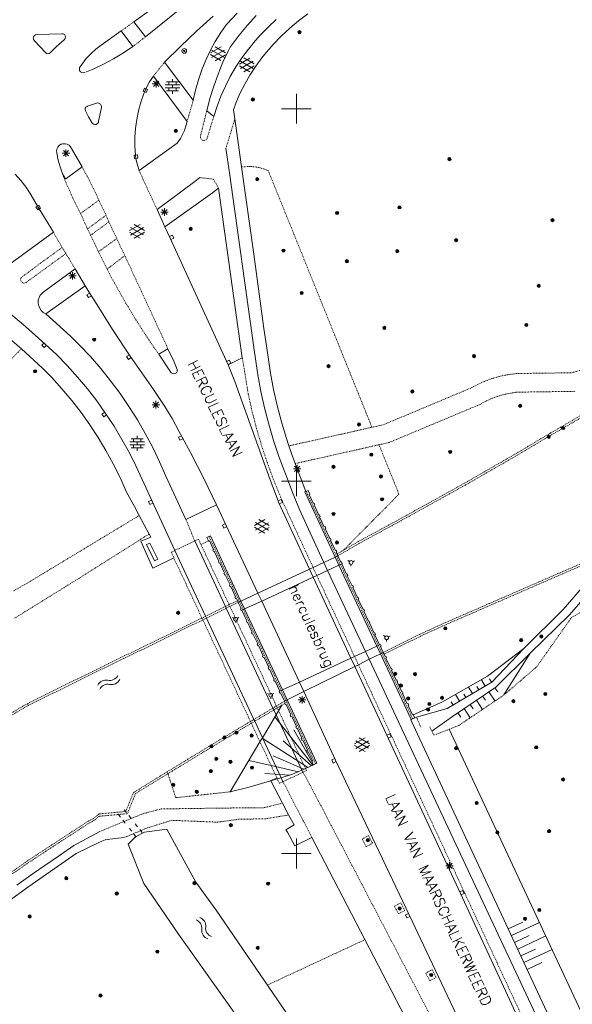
# Model space of a CAD drawing. Header units: millimetres. Extents: x 135944 to 142000, y 454200 to 456692.
# Tile 202 of 220: x 138663 to 138737, y 454430 to 454562. Entities that reach past the tile are written whole.
import ezdxf
from ezdxf.enums import TextEntityAlignment as Align

# ---------------------------------------------------------------- set-up
doc = ezdxf.new("R2010")
doc.units = ezdxf.units.MM
for name, pattern in [('TotaalGBKN2013X$0$DASHDOT', [1, 0.5, -0.25, 0, -0.25]), ('TotaalGBKN2013X$0$DASHED', [0.75, 0.5, -0.25]), ('TotaalGBKN2013X$0$DOT', [0.25, 0, -0.25]), ('TotaalGBKN2013X$0$HIDDEN', [0.375, 0.25, -0.125])]:
    doc.linetypes.add(name, pattern=pattern)
doc.layers.get('0').update_dxf_attribs({"color": 251})
doc.layers.add('TotaalGBKN2013X$0$1', color=251, linetype='Continuous')
doc.styles.add('TotaalGBKN2013X$0$TXT', font='txt.shx')

# ---------------------------------------------------------------- blocks, each defined once
blk = doc.blocks.new('TotaalGBKN2013X$0$A$C51EB4CD3')
at = {"linetype": 'Continuous', "lineweight": 0}
for p, q in [((138678191, 454561681), (138685421, 454566871)), ((138686705, 454565271), (138679761, 454559651)), ((138692033, 454562851), (138690610, 454561300)), ((138700290, 454561806), (138701530, 454562750)), ((138679761, 454559651), (138678191, 454561681)), ((138688848, 454562431), (138686611, 454560425)), ((138690610, 454561300), (138690490, 454561130)), ((138693426, 454561216), (138694611, 454562517)), ((138696202, 454560962), (138697279, 454561958)), ((138699104, 454560804), (138700290, 454561806)), ((138665000, 454559935), (138664833, 454559833)), ((138665193, 454559962), (138665000, 454559935)), ((138665201, 454559961), (138665193, 454559962)), ((138668501, 454560061), (138665201, 454559961)), ((138668690, 454560040), (138668501, 454560061)), ((138668853, 454559944), (138668690, 454560040)), ((138668963, 454559789), (138668853, 454559944)), ((138676481, 454560441), (138673781, 454558531)), ((138678051, 454558361), (138676481, 454560441)), ((138686611, 454560425), (138684427, 454558361)), ((138689860, 454560223), (138689115, 454559025)), ((138690490, 454561130), (138689860, 454560223)), ((138692302, 454559863), (138693426, 454561216)), ((138695182, 454559908), (138696202, 454560962)), ((138697972, 454559742), (138699104, 454560804)), ((138664720, 454559674), (138664680, 454559482)), ((138664680, 454559482), (138664719, 454559291)), ((138664719, 454559291), (138664831, 454559131)), ((138664833, 454559833), (138664720, 454559674)), ((138664831, 454559131), (138666311, 454557531)), ((138667821, 454558341), (138668811, 454559238)), ((138668811, 454559238), (138668846, 454559266)), ((138668846, 454559266), (138668960, 454559418)), ((138668960, 454559418), (138669001, 454559603)), ((138669001, 454559603), (138668963, 454559789)), ((138689115, 454559025), (138688438, 454557786)), ((138691240, 454558460), (138692302, 454559863)), ((138693550, 454558005), (138694140, 454558730)), ((138694140, 454558730), (138694220, 454558800)), ((138694220, 454558800), (138695182, 454559908)), ((138695760, 454557310), (138696897, 454558623)), ((138696897, 454558623), (138697972, 454559742)), ((138666311, 454557531), (138666456, 454557415)), ((138666456, 454557415), (138666637, 454557370)), ((138666637, 454557370), (138666819, 454557404)), ((138666819, 454557404), (138666971, 454557511)), ((138666971, 454557511), (138667821, 454558341)), ((138672406, 454557386), (138671798, 454556724)), ((138673070, 454557991), (138672406, 454557386)), ((138673781, 454558531), (138673070, 454557991)), ((138676777, 454557499), (138675459, 454556705)), ((138678051, 454558361), (138676777, 454557499)), ((138684427, 454558361), (138682300, 454556240)), ((138688438, 454557786), (138687833, 454556511)), ((138688479, 454557483), (138689881, 454558292)), ((138688616, 454556870), (138690349, 454557869)), ((138690349, 454556881), (138688617, 454557883)), ((138690479, 454557500), (138689093, 454558301)), ((138690146, 454556240), (138690878, 454557803)), ((138690878, 454557803), (138691120, 454558280)), ((138691120, 454558280), (138691240, 454558460)), ((138692678, 454556828), (138693550, 454558005)), ((138695379, 454556836), (138695760, 454557310)), ((138671798, 454556724), (138670961, 454555631)), ((138674102, 454555980), (138672709, 454555327)), ((138675459, 454556705), (138674102, 454555980)), ((138686160, 454551130), (138682300, 454556240)), ((138687833, 454556511), (138687301, 454555203)), ((138689880, 454556460), (138688479, 454557269)), ((138689093, 454556451), (138690479, 454557251)), ((138689486, 454554644), (138690146, 454556240)), ((138691872, 454555606), (138692678, 454556828)), ((138692345, 454555994), (138693747, 454556803)), ((138692482, 454555381), (138694215, 454556380)), ((138694215, 454555392), (138692483, 454556394)), ((138694345, 454556011), (138692959, 454556812)), ((138694541, 454555699), (138695379, 454556836)), ((138670905, 454555531), (138670866, 454555334)), ((138670866, 454555334), (138670905, 454555136)), ((138670961, 454555631), (138670905, 454555531)), ((138670905, 454555136), (138671017, 454554969)), ((138671017, 454554969), (138671186, 454554857)), ((138671186, 454554857), (138671384, 454554820)), ((138671384, 454554820), (138671581, 454554861)), ((138672709, 454555327), (138671811, 454554951)), ((138687301, 454555203), (138686844, 454553868)), ((138688901, 454553020), (138689486, 454554644)), ((138691133, 454554342), (138691872, 454555606)), ((138693746, 454554971), (138692345, 454555780)), ((138692959, 454554962), (138694345, 454555762)), ((138693769, 454554517), (138694541, 454555699)), ((138679801, 454552681), (138680271, 454553589)), ((138680271, 454553589), (138680800, 454554380)), ((138680661, 454553352), (138681661, 454553352)), ((138685330, 454548300), (138680800, 454554380)), ((138680807, 454552998), (138681515, 454553706)), ((138681515, 454552998), (138680807, 454553706)), ((138681161, 454552852), (138681161, 454553852)), ((138682580, 454553590), (138684180, 454553590)), ((138682880, 454553190), (138682880, 454553590)), ((138683380, 454553590), (138683380, 454553990)), ((138683880, 454553190), (138683880, 454553590)), ((138686844, 454553868), (138686463, 454552509)), ((138690465, 454553039), (138691133, 454554342)), ((138693064, 454553293), (138693769, 454554517)), ((138679134, 454550900), (138679531, 454552038)), ((138679531, 454552038), (138679611, 454552241)), ((138679611, 454552241), (138679801, 454552681)), ((138682400, 454553190), (138684360, 454553190)), ((138682400, 454552790), (138684360, 454552790)), ((138682580, 454552390), (138684180, 454552390)), ((138682880, 454552390), (138682880, 454552790)), ((138683380, 454552790), (138683380, 454553190)), ((138683380, 454551990), (138683380, 454552390)), ((138683880, 454552390), (138683880, 454552790)), ((138686463, 454552509), (138686160, 454551130)), ((138688392, 454551371), (138688901, 454553020)), ((138689869, 454551702), (138690465, 454553039)), ((138691869, 454550736), (138692430, 454552032)), ((138692430, 454552032), (138693064, 454553293)), ((138700000, 454550000), (138700000, 454552000)), ((138673151, 454550751), (138671951, 454550331)), ((138673351, 454550777), (138673151, 454550751)), ((138673546, 454550724), (138673351, 454550777)), ((138673705, 454550600), (138673546, 454550724)), ((138678813, 454549738), (138679134, 454550900)), ((138687960, 454549700), (138688392, 454551371)), ((138689347, 454550334), (138689869, 454551702)), ((138691540, 454549843), (138691869, 454550736)), ((138671652, 454550067), (138671627, 454549886)), ((138671627, 454549886), (138671681, 454549711)), ((138671751, 454550220), (138671652, 454550067)), ((138671681, 454549711), (138672076, 454548901)), ((138671906, 454550318), (138671751, 454550220)), ((138671951, 454550331), (138671906, 454550318)), ((138673451, 454548351), (138673821, 454550171)), ((138673804, 454550424), (138673705, 454550600)), ((138673828, 454550224), (138673804, 454550424)), ((138673821, 454550171), (138673828, 454550224)), ((138678570, 454548557), (138678813, 454549738)), ((138688900, 454548940), (138687960, 454549700)), ((138688900, 454548940), (138689347, 454550334)), ((138691738, 454548621), (138691540, 454549843)), ((138698000, 454550000), (138700000, 454550000)), ((138700000, 454550000), (138702000, 454550000)), ((138700000, 454548000), (138700000, 454550000)), ((138672076, 454548901), (138672545, 454548141)), ((138672545, 454548141), (138672609, 454548040)), ((138672609, 454548040), (138672761, 454547919)), ((138673305, 454548000), (138673415, 454548160)), ((138673415, 454548160), (138673451, 454548351)), ((138678406, 454547363), (138678570, 454548557)), ((138684980, 454547080), (138685330, 454548300)), ((138691866, 454547704), (138691738, 454548621)), ((138672761, 454547919), (138672949, 454547868)), ((138672949, 454547868), (138673141, 454547897)), ((138673141, 454547897), (138673305, 454548000)), ((138678321, 454546160), (138678406, 454547363)), ((138684440, 454545990), (138684980, 454547080)), ((138692633, 454542197), (138691866, 454547704)), ((138678316, 454544954), (138678321, 454546160)), ((138683980, 454545360), (138684440, 454545990)), ((138667856, 454544569), (138667818, 454544284)), ((138667818, 454544284), (138667830, 454544130)), ((138667830, 454544130), (138667860, 454544050)), ((138667971, 454544833), (138667856, 454544569)), ((138668153, 454545056), (138667971, 454544833)), ((138668390, 454545220), (138668153, 454545056)), ((138668500, 454545230), (138668390, 454545220)), ((138668670, 454545281), (138668500, 454545230)), ((138668954, 454545298), (138668670, 454545281)), ((138668717, 454543678), (138669425, 454544386)), ((138669425, 454543678), (138668717, 454544386)), ((138669231, 454545236), (138668954, 454545298)), ((138669071, 454543532), (138669071, 454544532)), ((138669481, 454545099), (138669231, 454545236)), ((138669682, 454544898), (138669481, 454545099)), ((138669820, 454544650), (138669682, 454544898)), ((138671230, 454542210), (138669820, 454544650)), ((138678391, 454543751), (138678316, 454544954)), ((138678880, 454541700), (138683980, 454545360)), ((138691032, 454541380), (138690549, 454544711)), ((138667860, 454544050), (138668038, 454543106)), ((138668038, 454543106), (138668294, 454542179)), ((138668571, 454544032), (138669571, 454544032)), ((138678471, 454543311), (138678391, 454543751)), ((138678591, 454542721), (138678471, 454543311)), ((138668294, 454542179), (138668430, 454541780)), ((138668430, 454541780), (138668530, 454541530)), ((138668530, 454541530), (138668743, 454541047)), ((138669050, 454540570), (138671230, 454542210)), ((138678880, 454541700), (138678591, 454542721)), ((138694268, 454530462), (138692633, 454542197)), ((138662265, 454541198), (138662994, 454540381)), ((138662994, 454540381), (138663662, 454539513)), ((138668743, 454541047), (138669026, 454540601)), ((138669026, 454540601), (138669050, 454540570)), ((138681290, 454536480), (138686360, 454540230)), ((138686360, 454540230), (138687058, 454540750)), ((138694304, 454517936), (138691032, 454541380)), ((138663662, 454539513), (138664264, 454538599)), ((138688750, 454538710), (138689561, 454539314)), ((138689561, 454539314), (138692740, 454516533)), ((138664264, 454538599), (138665494, 454536555)), ((138682340, 454534150), (138688750, 454538710)), ((138665494, 454536555), (138667381, 454533411)), ((138681290, 454536480), (138682340, 454534150)), ((138681801, 454536132), (138682801, 454536132)), ((138681947, 454535778), (138682655, 454536486)), ((138682655, 454535778), (138681947, 454536486)), ((138682301, 454535632), (138682301, 454536632)), ((138677610, 454533649), (138679012, 454534458)), ((138677747, 454533036), (138679480, 454534035)), ((138679480, 454533047), (138677748, 454534049)), ((138679610, 454533666), (138678224, 454534467)), ((138683040, 454532630), (138682340, 454534150)), ((138667381, 454533411), (138660231, 454528211)), ((138679011, 454532626), (138677610, 454533435)), ((138678224, 454532617), (138679610, 454533417)), ((138690822, 454515626), (138683040, 454532630)), ((138695628, 454520511), (138694268, 454530462)), ((138666150, 454525470), (138670300, 454528500)), ((138671660, 454526240), (138670300, 454528500)), ((138669460, 454527570), (138670460, 454527570)), ((138669606, 454527216), (138670314, 454527924)), ((138670314, 454527216), (138669606, 454527924)), ((138669960, 454527070), (138669960, 454528070)), ((138663628, 454520771), (138657320, 454526032)), ((138671660, 454526240), (138666360, 454522460)), ((138671660, 454526240), (138672370, 454525060)), ((138665343, 454523909), (138665359, 454524277)), ((138665359, 454524277), (138665454, 454524633)), ((138665454, 454524633), (138665623, 454524961)), ((138665623, 454524961), (138665859, 454525244)), ((138665859, 454525244), (138666150, 454525470)), ((138672370, 454525060), (138673014, 454524019)), ((138663123, 454517771), (138655682, 454524013)), ((138665407, 454523546), (138665343, 454523909)), ((138665547, 454523205), (138665407, 454523546)), ((138665758, 454522902), (138665547, 454523205)), ((138666028, 454522652), (138665758, 454522902)), ((138673014, 454524019), (138675329, 454520378)), ((138666346, 454522466), (138666028, 454522652)), ((138666360, 454522460), (138666346, 454522466)), ((138666360, 454522460), (138669700, 454519460)), ((138663628, 454520771), (138666300, 454518400)), ((138675329, 454520378), (138677710, 454516780)), ((138696006, 454518185), (138695628, 454520511)), ((138669700, 454519460), (138670899, 454518262)), ((138665918, 454515147), (138663123, 454517771)), ((138666300, 454518400), (138667797, 454516983)), ((138670899, 454518262), (138672347, 454516715)), ((138681520, 454517040), (138682760, 454517780)), ((138683560, 454516090), (138682760, 454517780)), ((138694841, 454514262), (138694304, 454517936)), ((138696543, 454514511), (138696006, 454518185)), ((138667797, 454516983), (138669237, 454515508)), ((138672347, 454516715), (138673735, 454515114)), ((138677710, 454516780), (138680800, 454512290)), ((138681520, 454517040), (138683210, 454514560)), ((138692740, 454516533), (138690822, 454515626)), ((138665918, 454515147), (138667166, 454513896)), ((138669237, 454515508), (138670619, 454513979)), ((138673735, 454515114), (138675061, 454513462)), ((138684000, 454515000), (138683560, 454516090)), ((138684018, 454514903), (138684000, 454515000)), ((138690822, 454515626), (138691746, 454513371)), ((138667166, 454513896), (138668536, 454512387)), ((138670619, 454513979), (138671941, 454512398)), ((138683210, 454514560), (138683363, 454514446)), ((138683363, 454514446), (138683550, 454514403)), ((138683550, 454514403), (138683738, 454514440)), ((138683738, 454514440), (138683895, 454514549)), ((138683895, 454514549), (138683994, 454514713)), ((138683994, 454514713), (138684018, 454514903)), ((138695247, 454512037), (138694841, 454514262)), ((138696944, 454512317), (138696543, 454514511)), ((138668536, 454512387), (138669846, 454510825)), ((138671941, 454512398), (138673200, 454510766)), ((138675061, 454513462), (138676324, 454511762)), ((138691746, 454513371), (138696470, 454500164)), ((138676324, 454511762), (138677523, 454510014)), ((138680800, 454512290), (138681275, 454511620)), ((138681275, 454511620), (138682332, 454510032)), ((138695731, 454509827), (138695247, 454512037)), ((138697424, 454510138), (138696944, 454512317)), ((138669846, 454510825), (138671093, 454509213)), ((138673200, 454510766), (138674395, 454509087)), ((138677523, 454510014), (138678654, 454508223)), ((138680650, 454510260), (138681650, 454510260)), ((138680796, 454509906), (138681504, 454510614)), ((138681504, 454509906), (138680796, 454510614)), ((138681150, 454509760), (138681150, 454510760)), ((138682332, 454510032), (138683320, 454508401)), ((138696292, 454507635), (138695731, 454509827)), ((138697982, 454507978), (138697424, 454510138)), ((138671093, 454509213), (138672277, 454507553)), ((138674395, 454509087), (138675524, 454507363)), ((138683320, 454508401), (138684240, 454506730)), ((138672277, 454507553), (138673394, 454505848)), ((138675524, 454507363), (138676585, 454505596)), ((138678654, 454508223), (138679717, 454506390)), ((138696931, 454505465), (138696292, 454507635)), ((138698616, 454505840), (138697982, 454507978)), ((138673394, 454505848), (138674444, 454504100)), ((138678635, 454505678), (138678635, 454506078)), ((138679717, 454506390), (138680710, 454504519)), ((138684240, 454506730), (138684670, 454505890)), ((138684670, 454505890), (138685772, 454503833)), ((138698990, 454504728), (138698616, 454505840)), ((138676585, 454505596), (138677577, 454503789)), ((138677655, 454505278), (138679615, 454505278)), ((138677655, 454504878), (138679615, 454504878)), ((138677835, 454505678), (138679435, 454505678)), ((138677835, 454504478), (138679435, 454504478)), ((138678135, 454505278), (138678135, 454505678)), ((138678135, 454504478), (138678135, 454504878)), ((138678635, 454504878), (138678635, 454505278)), ((138678635, 454504078), (138678635, 454504478)), ((138679135, 454505278), (138679135, 454505678)), ((138679135, 454504478), (138679135, 454504878)), ((138680710, 454504519), (138681631, 454502611)), ((138697647, 454503319), (138696931, 454505465)), ((138699327, 454503726), (138698990, 454504728)), ((138674444, 454504100), (138675424, 454502313)), ((138677577, 454503789), (138678498, 454501945)), ((138685772, 454503833), (138687569, 454500343)), ((138698437, 454501200), (138697647, 454503319)), ((138699843, 454502358), (138699327, 454503726)), ((138675424, 454502313), (138676333, 454500489)), ((138678498, 454501945), (138679290, 454500200)), ((138681631, 454502611), (138682480, 454500670)), ((138699755, 454501315), (138700463, 454502023)), ((138700463, 454501315), (138699755, 454502023)), ((138700114, 454501638), (138699843, 454502358)), ((138700000, 454500000), (138700000, 454502000)), ((138700109, 454501169), (138700109, 454502169)), ((138676333, 454500489), (138677170, 454498630)), ((138682480, 454500670), (138685180, 454494860)), ((138698610, 454500766), (138698437, 454501200)), ((138699475, 454498470), (138698610, 454500766)), ((138699609, 454501669), (138700609, 454501669)), ((138700206, 454501407), (138700114, 454501638)), ((138701275, 454498623), (138700206, 454501407)), ((138679290, 454500200), (138683689, 454490691)), ((138687569, 454500343), (138689294, 454496817)), ((138696470, 454500164), (138697536, 454497353)), ((138698000, 454500000), (138700000, 454500000)), ((138700000, 454500000), (138702000, 454500000)), ((138700000, 454498000), (138700000, 454500000)), ((138677170, 454498630), (138678260, 454496583)), ((138700415, 454496202), (138699475, 454498470)), ((138701275, 454498623), (138701116, 454498550)), ((138701116, 454498550), (138705210, 454489811)), ((138701571, 454498760), (138701275, 454498623)), ((138701807, 454498250), (138701571, 454498760)), ((138701724, 454498194), (138701807, 454498250)), ((138702271, 454497029), (138701724, 454498194)), ((138678900, 454495382), (138678260, 454496583)), ((138685180, 454494860), (138689294, 454496817)), ((138694847, 454484961), (138689294, 454496817)), ((138697536, 454497353), (138697614, 454497155)), ((138697614, 454497155), (138701742, 454488188)), ((138702367, 454497057), (138702271, 454497029)), ((138702461, 454496858), (138702367, 454497057)), ((138702377, 454496802), (138702461, 454496858)), ((138703013, 454495445), (138702377, 454496802)), ((138680223, 454492898), (138678900, 454495382)), ((138700863, 454495190), (138700415, 454496202)), ((138703373, 454489743), (138700863, 454495190)), ((138703109, 454495473), (138703013, 454495445)), ((138703203, 454495274), (138703109, 454495473)), ((138703119, 454495218), (138703203, 454495274)), ((138703751, 454493871), (138703119, 454495218)), ((138694365, 454494026), (138695767, 454494835)), ((138694502, 454493413), (138696235, 454494412)), ((138696235, 454493424), (138694503, 454494426)), ((138696365, 454494043), (138694979, 454494844)), ((138703847, 454493899), (138703751, 454493871)), ((138703941, 454493700), (138703847, 454493899)), ((138680440, 454492490), (138680223, 454492898)), ((138688452, 454492663), (138687986, 454492444)), ((138692559, 454483891), (138688452, 454492663)), ((138695766, 454493003), (138694365, 454493812)), ((138694979, 454492994), (138696365, 454493794)), ((138703857, 454493644), (138703941, 454493700)), ((138704493, 454492287), (138703857, 454493644)), ((138679110, 454491930), (138680440, 454492490)), ((138680750, 454488330), (138679110, 454491930)), ((138686352, 454491975), (138690469, 454483171)), ((138687986, 454492444), (138688197, 454491997)), ((138688227, 454491933), (138688197, 454491997)), ((138688318, 454491976), (138688227, 454491933)), ((138688870, 454490823), (138688318, 454491976)), ((138704589, 454492315), (138704493, 454492287)), ((138704683, 454492116), (138704589, 454492315)), ((138704599, 454492060), (138704683, 454492116)), ((138705239, 454490694), (138704599, 454492060)), ((138683689, 454490691), (138687822, 454481869)), ((138688786, 454490767), (138688870, 454490823)), ((138688880, 454490568), (138688786, 454490767)), ((138688976, 454490596), (138688880, 454490568)), ((138689612, 454489238), (138688976, 454490596)), ((138705210, 454489811), (138705571, 454489980)), ((138705335, 454490722), (138705239, 454490694)), ((138705429, 454490523), (138705335, 454490722)), ((138705345, 454490467), (138705429, 454490523)), ((138705457, 454490226), (138705345, 454490467)), ((138705571, 454489980), (138705457, 454490226)), ((138705571, 454489980), (138705976, 454489123)), ((138683530, 454489720), (138680750, 454488330)), ((138689528, 454489182), (138689612, 454489238)), ((138689622, 454488983), (138689528, 454489182)), ((138689718, 454489011), (138689622, 454488983)), ((138690350, 454487662), (138689718, 454489011)), ((138702235, 454488419), (138703678, 454489094)), ((138703678, 454489094), (138703373, 454489743)), ((138703678, 454489094), (138705210, 454489811)), ((138703678, 454489094), (138704184, 454488014)), ((138704184, 454488014), (138705718, 454488727)), ((138705210, 454489811), (138705718, 454488727)), ((138705718, 454488727), (138706082, 454488896)), ((138705718, 454488727), (138710811, 454477855)), ((138705976, 454489123), (138706072, 454489151)), ((138706072, 454489151), (138706166, 454488952)), ((138706166, 454488952), (138706082, 454488896)), ((138706082, 454488896), (138706723, 454487527)), ((138707131, 454489214), (138706926, 454489357)), ((138707314, 454488823), (138707293, 454488575)), ((138707562, 454489178), (138707788, 454489285)), ((138690266, 454487606), (138690350, 454487662)), ((138690360, 454487407), (138690266, 454487606)), ((138690456, 454487435), (138690360, 454487407)), ((138691092, 454486077), (138690456, 454487435)), ((138694847, 454484961), (138701742, 454488188)), ((138701742, 454488188), (138702235, 454488419)), ((138701742, 454488188), (138701982, 454487666)), ((138701982, 454487666), (138702241, 454487111)), ((138702241, 454487111), (138702736, 454487341)), ((138702736, 454487341), (138704184, 454488014)), ((138704184, 454488014), (138709284, 454477146)), ((138706723, 454487527), (138706819, 454487555)), ((138706819, 454487555), (138706913, 454487356)), ((138706913, 454487356), (138706829, 454487300)), ((138706829, 454487300), (138707465, 454485943)), ((138691008, 454486021), (138691092, 454486077)), ((138691102, 454485822), (138691008, 454486021)), ((138695342, 454483906), (138702241, 454487111)), ((138702241, 454487111), (138707310, 454476230)), ((138707465, 454485943), (138707561, 454485971)), ((138707561, 454485971), (138707655, 454485772)), ((138735826, 454482771), (138739507, 454487056)), ((138736643, 454482067), (138740245, 454486201)), ((138691198, 454485850), (138691102, 454485822)), ((138691838, 454484483), (138691198, 454485850)), ((138692559, 454483891), (138694847, 454484961)), ((138695342, 454483906), (138694847, 454484961)), ((138707655, 454485772), (138707571, 454485716)), ((138707571, 454485716), (138708207, 454484359)), ((138691754, 454484427), (138691838, 454484483)), ((138691848, 454484228), (138691754, 454484427)), ((138691944, 454484256), (138691848, 454484228)), ((138692080, 454483965), (138691944, 454484256)), ((138692080, 454483965), (138692195, 454483720)), ((138692195, 454483720), (138692559, 454483891)), ((138692580, 454482898), (138692195, 454483720)), ((138692559, 454483891), (138693051, 454482840)), ((138693051, 454482840), (138695342, 454483906)), ((138700412, 454473028), (138695342, 454483906)), ((138708207, 454484359), (138708303, 454484387)), ((138708303, 454484387), (138708397, 454484188)), ((138708397, 454484188), (138708313, 454484132)), ((138708313, 454484132), (138708949, 454482776)), ((138690469, 454483171), (138690583, 454482927)), ((138690583, 454482927), (138696852, 454469524)), ((138692496, 454482842), (138692580, 454482898)), ((138692590, 454482643), (138692496, 454482842)), ((138692686, 454482671), (138692590, 454482643)), ((138692686, 454482671), (138693051, 454482840)), ((138693322, 454481314), (138692686, 454482671)), ((138693051, 454482840), (138698138, 454471973)), ((138708949, 454482776), (138709045, 454482804)), ((138709045, 454482804), (138709139, 454482605)), ((138709139, 454482605), (138709055, 454482549)), ((138709055, 454482549), (138709691, 454481192)), ((138730513, 454477545), (138735826, 454482771)), ((138731378, 454476887), (138736643, 454482067)), ((138687822, 454481869), (138687937, 454481624)), ((138687937, 454481624), (138694298, 454468007)), ((138691640, 454481578), (138691424, 454481703)), ((138691856, 454481203), (138691856, 454480953)), ((138692072, 454481578), (138692288, 454481703)), ((138693238, 454481258), (138693322, 454481314)), ((138693332, 454481059), (138693238, 454481258)), ((138693428, 454481087), (138693332, 454481059)), ((138694064, 454479729), (138693428, 454481087)), ((138709691, 454481192), (138709787, 454481220)), ((138709787, 454481220), (138709881, 454481021)), ((138709881, 454481021), (138709797, 454480965)), ((138709797, 454480965), (138710433, 454479608)), ((138693980, 454479673), (138694064, 454479729)), ((138694074, 454479474), (138693980, 454479673)), ((138694170, 454479502), (138694074, 454479474)), ((138694806, 454478144), (138694170, 454479502)), ((138710433, 454479608), (138710529, 454479636)), ((138710529, 454479636), (138710623, 454479437)), ((138710623, 454479437), (138710539, 454479381)), ((138710539, 454479381), (138711175, 454478024)), ((138694722, 454478088), (138694806, 454478144)), ((138694816, 454477889), (138694722, 454478088)), ((138710811, 454477855), (138711175, 454478024)), ((138711271, 454478052), (138711175, 454478024)), ((138711365, 454477853), (138711271, 454478052)), ((138711912, 454479118), (138711707, 454479260)), ((138712096, 454478727), (138712075, 454478478)), ((138712344, 454479082), (138712570, 454479189)), ((138694912, 454477917), (138694816, 454477889)), ((138695548, 454476559), (138694912, 454477917)), ((138707803, 454476459), (138709284, 454477146)), ((138709284, 454477146), (138710811, 454477855)), ((138709284, 454477146), (138709783, 454476082)), ((138709783, 454476082), (138711292, 454476830)), ((138710811, 454477855), (138711292, 454476830)), ((138711281, 454477797), (138711365, 454477853)), ((138711654, 454477009), (138711281, 454477797)), ((138711292, 454476830), (138711654, 454477009)), ((138711292, 454476830), (138715421, 454468017)), ((138711766, 454476763), (138711654, 454477009)), ((138711766, 454476763), (138711908, 454476459)), ((138730513, 454477545), (138725654, 454473808)), ((138730513, 454477545), (138726233, 454473017)), ((138731378, 454476887), (138726756, 454472340)), ((138731378, 454476887), (138727868, 454471291)), ((138695464, 454476503), (138695548, 454476559)), ((138695558, 454476304), (138695464, 454476503)), ((138695654, 454476332), (138695558, 454476304)), ((138696291, 454474974), (138695654, 454476332)), ((138700412, 454473028), (138707310, 454476230)), ((138707310, 454476230), (138707803, 454476459)), ((138707310, 454476230), (138707830, 454475114)), ((138707830, 454475114), (138708317, 454475355)), ((138708317, 454475355), (138709783, 454476082)), ((138709783, 454476082), (138724041, 454445632)), ((138711908, 454476459), (138712004, 454476487)), ((138712004, 454476487), (138712098, 454476288)), ((138712098, 454476288), (138712014, 454476232)), ((138712014, 454476232), (138712659, 454474857)), ((138696207, 454474918), (138696291, 454474974)), ((138696301, 454474719), (138696207, 454474918)), ((138696397, 454474747), (138696301, 454474719)), ((138697033, 454473389), (138696397, 454474747)), ((138701011, 454471737), (138707830, 454475114)), ((138707830, 454475114), (138722028, 454444638)), ((138712659, 454474857), (138712755, 454474885)), ((138712755, 454474885), (138712849, 454474686)), ((138712849, 454474686), (138712765, 454474630)), ((138712765, 454474630), (138713401, 454473273)), ((138696949, 454473333), (138697033, 454473389)), ((138697043, 454473134), (138696949, 454473333)), ((138697139, 454473162), (138697043, 454473134)), ((138697775, 454471804), (138697139, 454473162)), ((138698138, 454471973), (138700412, 454473028)), ((138701011, 454471737), (138700412, 454473028)), ((138713401, 454473273), (138713497, 454473301)), ((138713497, 454473301), (138713591, 454473102)), ((138713591, 454473102), (138713507, 454473046)), ((138713507, 454473046), (138714138, 454471699)), ((138725654, 454473808), (138719538, 454470327)), ((138726233, 454473017), (138720232, 454469452)), ((138725339, 454472486), (138724830, 454473342)), ((138726199, 454472997), (138725930, 454473451)), ((138696345, 454471380), (138696129, 454471505)), ((138696777, 454471380), (138696993, 454471505)), ((138697691, 454471748), (138697775, 454471804)), ((138697785, 454471549), (138697691, 454471748)), ((138697775, 454471804), (138698138, 454471973)), ((138697881, 454471577), (138697785, 454471549)), ((138698410, 454470449), (138697881, 454471577)), ((138698138, 454471973), (138698768, 454470626)), ((138698768, 454470626), (138701011, 454471737)), ((138705260, 454462550), (138701011, 454471737)), ((138714138, 454471699), (138714234, 454471727)), ((138714234, 454471727), (138714328, 454471528)), ((138714328, 454471528), (138714244, 454471472)), ((138714244, 454471472), (138714889, 454470097)), ((138726756, 454472340), (138720949, 454468406)), ((138721901, 454470443), (138721362, 454471350)), ((138722760, 454470954), (138722491, 454471407)), ((138723620, 454471465), (138723093, 454472352)), ((138724480, 454471975), (138724210, 454472429)), ((138725819, 454471705), (138726661, 454470463)), ((138726647, 454472266), (138727037, 454471692)), ((138696561, 454471005), (138696561, 454470755)), ((138698410, 454470449), (138698768, 454470626)), ((138698410, 454470449), (138698508, 454470238)), ((138698508, 454470238), (138698424, 454470182)), ((138698424, 454470182), (138698439, 454470149)), ((138698518, 454469983), (138698439, 454470149)), ((138698768, 454470626), (138702752, 454462116)), ((138700260, 454470650), (138701260, 454470650)), ((138700406, 454470296), (138701114, 454471004)), ((138701114, 454470296), (138700406, 454471004)), ((138700760, 454470150), (138700760, 454471150)), ((138714889, 454470097), (138714985, 454470125)), ((138714985, 454470125), (138715079, 454469926)), ((138719538, 454470327), (138715687, 454468627)), ((138721041, 454469932), (138720772, 454470385)), ((138723336, 454470023), (138723725, 454469448)), ((138724164, 454470584), (138725000, 454469349)), ((138724992, 454471145), (138725381, 454470570)), ((138696852, 454469524), (138696967, 454469276)), ((138696967, 454469276), (138697278, 454468612)), ((138697278, 454468612), (138697613, 454469172)), ((138697613, 454469172), (138698066, 454469928)), ((138698614, 454470011), (138698518, 454469983)), ((138699262, 454468631), (138698614, 454470011)), ((138715079, 454469926), (138714995, 454469870)), ((138714995, 454469870), (138715583, 454468611)), ((138720232, 454469452), (138716140, 454468294)), ((138721680, 454468901), (138722069, 454468327)), ((138722508, 454469462), (138723340, 454468234)), ((138694298, 454468007), (138694413, 454467761)), ((138694413, 454467761), (138695445, 454465549)), ((138695445, 454465549), (138697278, 454468612)), ((138699279, 454465597), (138697112, 454468333)), ((138697278, 454468612), (138700743, 454461203)), ((138699178, 454468575), (138699262, 454468631)), ((138699272, 454468376), (138699178, 454468575)), ((138699368, 454468404), (138699272, 454468376)), ((138700004, 454467046), (138699368, 454468404)), ((138715341, 454467961), (138715421, 454468017)), ((138737011, 454421501), (138715341, 454467961)), ((138715879, 454468220), (138715421, 454468017)), ((138715583, 454468611), (138715674, 454468654)), ((138715674, 454468654), (138715687, 454468627)), ((138715687, 454468627), (138715879, 454468220)), ((138715879, 454468220), (138716140, 454468294)), ((138720949, 454468406), (138718199, 454466434)), ((138702093, 454462337), (138699640, 454466630)), ((138699920, 454466990), (138700004, 454467046)), ((138700014, 454466791), (138699920, 454466990)), ((138700110, 454466819), (138700014, 454466791)), ((138700742, 454465470), (138700110, 454466819)), ((138720512, 454466691), (138733757, 454438307)), ((138691097, 454458286), (138695115, 454464998)), ((138695115, 454464998), (138695445, 454465549)), ((138701001, 454461900), (138695404, 454465482)), ((138695445, 454465549), (138697949, 454460179)), ((138700397, 454463197), (138698209, 454465125)), ((138702229, 454461872), (138699279, 454465597)), ((138700658, 454465414), (138700742, 454465470)), ((138700752, 454465215), (138700658, 454465414)), ((138700848, 454465243), (138700752, 454465215)), ((138701492, 454463867), (138700848, 454465243)), ((138707822, 454464732), (138709224, 454465542)), ((138707958, 454464120), (138709692, 454465118)), ((138709692, 454464130), (138707960, 454465132)), ((138709822, 454464750), (138708436, 454465550)), ((138701408, 454463811), (138701492, 454463867)), ((138701502, 454463612), (138701408, 454463811)), ((138701598, 454463640), (138701502, 454463612)), ((138702186, 454462381), (138701598, 454463640)), ((138709222, 454463710), (138707822, 454464518)), ((138708436, 454463700), (138709822, 454464500)), ((138696606, 454461819), (138693618, 454462497)), ((138701003, 454461320), (138696874, 454463112)), ((138702012, 454461774), (138700397, 454463197)), ((138702093, 454462337), (138702186, 454462381)), ((138702298, 454461903), (138702093, 454462337)), ((138702752, 454462116), (138702298, 454461903)), ((138715140, 454441750), (138705260, 454462550)), ((138700267, 454460989), (138696606, 454461819)), ((138699488, 454460638), (138700743, 454461203)), ((138701225, 454461420), (138700743, 454461203)), ((138700743, 454461203), (138700880, 454460910)), ((138701535, 454461559), (138701001, 454461900)), ((138701225, 454461420), (138702298, 454461903)), ((138696520, 454459767), (138693645, 454458900)), ((138697160, 454460637), (138695760, 454460730)), ((138697444, 454460029), (138696520, 454459767)), ((138696587, 454459745), (138698124, 454456764)), ((138699058, 454460511), (138697160, 454460637)), ((138697949, 454460179), (138697444, 454460029)), ((138697949, 454460179), (138699488, 454460638)), ((138697949, 454460179), (138698197, 454459648)), ((138693645, 454458900), (138691097, 454458286)), ((138677194, 454455492), (138676885, 454455885)), ((138698124, 454456764), (138698941, 454455178)), ((138676408, 454454874), (138676099, 454455267)), ((138677026, 454454088), (138676717, 454454481)), ((138677812, 454454706), (138677503, 454455099)), ((138698941, 454455178), (138699703, 454453835)), ((138670132, 454451069), (138673613, 454452956)), ((138677581, 454453381), (138677890, 454452988)), ((138678367, 454453999), (138678676, 454453606)), ((138678395, 454452262), (138679630, 454452888)), ((138678985, 454453213), (138679294, 454452820)), ((138679630, 454452888), (138682611, 454453261)), ((138682611, 454453261), (138686498, 454446138)), ((138699703, 454453835), (138698565, 454453184)), ((138698565, 454453184), (138698820, 454452890)), ((138698820, 454452890), (138699802, 454451050)), ((138673889, 454451682), (138673463, 454451465)), ((138674345, 454451824), (138673889, 454451682)), ((138674609, 454451870), (138674345, 454451824)), ((138676894, 454452152), (138674609, 454451870)), ((138678395, 454452262), (138677428, 454451271)), ((138678199, 454452595), (138678508, 454452202)), ((138699802, 454451050), (138702087, 454452153)), ((138700000, 454450000), (138700000, 454452000)), ((138709207, 454438438), (138702087, 454452153)), ((138668182, 454449744), (138670132, 454451069)), ((138673463, 454451465), (138670429, 454450000)), ((138679501, 454445962), (138677428, 454451271)), ((138670429, 454450000), (138664551, 454445908)), ((138666251, 454448391), (138668182, 454449744)), ((138698000, 454450000), (138700000, 454450000)), ((138700000, 454450000), (138702000, 454450000)), ((138700000, 454448000), (138700000, 454450000)), ((138664661, 454447312), (138666251, 454448391)), ((138720043, 454448346), (138721043, 454448346)), ((138720189, 454447992), (138720897, 454448700)), ((138720897, 454447992), (138720189, 454448700)), ((138720543, 454447846), (138720543, 454448846)), ((138662483, 454445752), (138664661, 454447312)), ((138663763, 454445331), (138659802, 454442489)), ((138664551, 454445908), (138663763, 454445331)), ((138684158, 454439181), (138679501, 454445962)), ((138686498, 454446138), (138689214, 454442389)), ((138724041, 454445632), (138735760, 454420620)), ((138722028, 454444638), (138732406, 454422271)), ((138704713, 454419778), (138689214, 454442389)), ((138725700, 454419430), (138715140, 454441750)), ((138728437, 454439884), (138730388, 454440800)), ((138728859, 454438978), (138732621, 454440742)), ((138692636, 454427283), (138684158, 454439181)), ((138709207, 454438438), (138723278, 454411337)), ((138729282, 454438072), (138731237, 454438989)), ((138729705, 454437166), (138733466, 454438930)), ((138733757, 454438307), (138741508, 454421759)), ((138730127, 454436259), (138732087, 454437178)), ((138730550, 454435353), (138734314, 454437119)), ((138730973, 454434447), (138732936, 454435368))]:
    blk.add_line(p, q, dxfattribs=at)
at = {"linetype": 'TotaalGBKN2013X$0$HIDDEN', "lineweight": 0}
for p, q in [((138676481, 454560441), (138678191, 454561681)), ((138679761, 454559651), (138678051, 454558361)), ((138680800, 454554380), (138682300, 454556240)), ((138671811, 454554951), (138671581, 454554861)), ((138685330, 454548300), (138686160, 454551130)), ((138687960, 454549700), (138687150, 454546420)), ((138688013, 454546011), (138688900, 454548940)), ((138690549, 454544711), (138691738, 454548621)), ((138687150, 454546420), (138687125, 454546206)), ((138687125, 454546206), (138687180, 454545998)), ((138687180, 454545998), (138687306, 454545824)), ((138687306, 454545824), (138687438, 454545730)), ((138687438, 454545730), (138687637, 454545723)), ((138687637, 454545723), (138687824, 454545794)), ((138687824, 454545794), (138687968, 454545931)), ((138687968, 454545931), (138688013, 454546011)), ((138668730, 454540860), (138668530, 454541530)), ((138671230, 454542210), (138672197, 454540406)), ((138681290, 454536480), (138678880, 454541700)), ((138693677, 454542241), (138692633, 454542197)), ((138694206, 454542219), (138693677, 454542241)), ((138694896, 454542120), (138694206, 454542219)), ((138695571, 454541943), (138694896, 454542120)), ((138696221, 454541690), (138695571, 454541943)), ((138696221, 454541690), (138710137, 454507251)), ((138669008, 454540208), (138668730, 454540860)), ((138669983, 454538052), (138669008, 454540208)), ((138672197, 454540406), (138673113, 454538545)), ((138687058, 454540750), (138688874, 454540542)), ((138688874, 454540542), (138689561, 454539314)), ((138671030, 454535930), (138669983, 454538052)), ((138671030, 454535930), (138673490, 454537722)), ((138673113, 454538545), (138673490, 454537722)), ((138674442, 454535694), (138673490, 454537722)), ((138671030, 454535930), (138671961, 454533858)), ((138671961, 454533858), (138674442, 454535694)), ((138672374, 454533011), (138674839, 454534812)), ((138674442, 454535694), (138674839, 454534812)), ((138675876, 454532567), (138674839, 454534812)), ((138671961, 454533858), (138672374, 454533011)), ((138667381, 454533411), (138668560, 454531370)), ((138672374, 454533011), (138673439, 454530792)), ((138673439, 454530792), (138675876, 454532567)), ((138676970, 454530280), (138675876, 454532567)), ((138668560, 454531370), (138665680, 454529290)), ((138668560, 454531370), (138669060, 454530560)), ((138663680, 454526640), (138669060, 454530560)), ((138669060, 454530560), (138670300, 454528500)), ((138673439, 454530792), (138674589, 454528462)), ((138674589, 454528462), (138676970, 454530280)), ((138682760, 454517780), (138676970, 454530280)), ((138665680, 454529290), (138663030, 454527290)), ((138674589, 454528462), (138675601, 454526557)), ((138663014, 454527257), (138662976, 454527065)), ((138662976, 454527065), (138663017, 454526874)), ((138663030, 454527290), (138663014, 454527257)), ((138663017, 454526874), (138663131, 454526715)), ((138663131, 454526715), (138663298, 454526614)), ((138663298, 454526614), (138663492, 454526587)), ((138663492, 454526587), (138663680, 454526640)), ((138675601, 454526557), (138676978, 454524116)), ((138676978, 454524116), (138678425, 454521714)), ((138678425, 454521714), (138679939, 454519355)), ((138679939, 454519355), (138681520, 454517040)), ((138663105, 454517783), (138652276, 454506977)), ((138692740, 454516533), (138692915, 454515578)), ((138692915, 454515578), (138693555, 454511579)), ((138693555, 454511579), (138694085, 454509237)), ((138694085, 454509237), (138694692, 454506914)), ((138694692, 454506914), (138695377, 454504612)), ((138695377, 454504612), (138696138, 454502335)), ((138711092, 454504887), (138713773, 454498252)), ((138696138, 454502335), (138696974, 454500084)), ((138696974, 454500084), (138697885, 454497862)), ((138697885, 454497862), (138698114, 454497334)), ((138701297, 454498635), (138715606, 454468092)), ((138713773, 454498252), (138706304, 454490721)), ((138698114, 454497334), (138702235, 454488419)), ((138686352, 454491975), (138685180, 454494860)), ((138688271, 454492578), (138691998, 454484617)), ((138686352, 454491975), (138683689, 454490691)), ((138686846, 454492216), (138686352, 454491975)), ((138683689, 454490691), (138683190, 454490450)), ((138702235, 454488419), (138702736, 454487341)), ((138702736, 454487341), (138707803, 454476459)), ((138691998, 454484617), (138702571, 454462031)), ((138707803, 454476459), (138708317, 454475355)), ((138722519, 454444857), (138708317, 454475355)), ((138682670, 454460982), (138682754, 454460721)), ((138700880, 454460910), (138698197, 454459648)), ((138701360, 454461130), (138700880, 454460910)), ((138701220, 454460329), (138700880, 454460910)), ((138683807, 454457499), (138682754, 454460721)), ((138698197, 454459648), (138697722, 454459436)), ((138700864, 454454498), (138698197, 454459648)), ((138702629, 454457684), (138701220, 454460329)), ((138691097, 454458286), (138683807, 454457499)), ((138725870, 454413120), (138702629, 454457684)), ((138702087, 454452153), (138700864, 454454498)), ((138733839, 454420473), (138722519, 454444857)), ((138696102, 454432341), (138709207, 454438438))]:
    blk.add_line(p, q, dxfattribs=at)
at = {"linetype": 'TotaalGBKN2013X$0$DOT', "lineweight": 0}
for p, q in [((138736982, 454514552), (138742469, 454516221)), ((138725229, 454513393), (138726221, 454513763)), ((138726221, 454513763), (138727238, 454514058)), ((138727238, 454514058), (138728275, 454514275)), ((138728275, 454514275), (138729563, 454514444)), ((138729563, 454514444), (138736982, 454514552)), ((138711685, 454507577), (138723564, 454512556)), ((138723564, 454512556), (138724268, 454512948)), ((138724268, 454512948), (138725229, 454513393)), ((138725482, 454510761), (138726358, 454511153)), ((138726358, 454511153), (138727264, 454511472)), ((138727264, 454511472), (138728192, 454511713)), ((138728192, 454511713), (138729520, 454511943)), ((138729520, 454511943), (138737372, 454512057)), ((138712451, 454505187), (138724649, 454510300)), ((138724649, 454510300), (138725482, 454510761)), ((138698990, 454504728), (138711685, 454507577)), ((138699843, 454502358), (138712451, 454505187)), ((138678900, 454495382), (138663896, 454486321)), ((138679420, 454492386), (138680223, 454492898)), ((138670807, 454486949), (138679420, 454492386)), ((138663896, 454486321), (138661965, 454485233)), ((138662151, 454481580), (138670807, 454486949)), ((138681849, 454455994), (138679267, 454455302)), ((138691153, 454456114), (138681849, 454455994)), ((138695602, 454456142), (138691153, 454456114)), ((138698124, 454456764), (138695602, 454456142)), ((138679267, 454455302), (138676127, 454453999)), ((138680034, 454453455), (138683280, 454454459)), ((138689374, 454454212), (138683280, 454454459)), ((138692223, 454454594), (138689374, 454454212)), ((138695908, 454454678), (138692223, 454454594)), ((138698941, 454455178), (138695908, 454454678)), ((138676127, 454453999), (138673613, 454452956)), ((138680034, 454453455), (138676894, 454452152)), ((138708826, 454451947), (138709680, 454452400)), ((138709369, 454450922), (138708826, 454451947)), ((138709680, 454452400), (138710223, 454451375)), ((138710223, 454451375), (138709369, 454450922)), ((138713154, 454442931), (138714008, 454443384)), ((138713697, 454441906), (138713154, 454442931)), ((138714551, 454442359), (138713697, 454441906)), ((138714008, 454443384), (138714551, 454442359)), ((138717362, 454433955), (138718216, 454434408)), ((138718216, 454434408), (138718759, 454433383)), ((138717905, 454432930), (138717362, 454433955)), ((138718759, 454433383), (138717905, 454432930))]:
    blk.add_line(p, q, dxfattribs=at)
at = {"linetype": 'TotaalGBKN2013X$0$DASHED', "lineweight": 0}
for p, q in [((138738816, 454509197), (138735420, 454507202)), ((138738935, 454508954), (138735517, 454506947)), ((138735420, 454507202), (138734048, 454506423)), ((138734048, 454506423), (138730117, 454504071)), ((138734186, 454506191), (138730255, 454503838)), ((138735517, 454506947), (138734186, 454506191)), ((138730117, 454504071), (138722566, 454499717)), ((138730255, 454503838), (138722700, 454499482)), ((138722566, 454499717), (138713645, 454494778)), ((138722700, 454499482), (138713774, 454494544)), ((138713645, 454494778), (138708315, 454491892)), ((138713774, 454494544), (138708445, 454491655)), ((138708445, 454491655), (138705571, 454489980)), ((138708315, 454491892), (138706304, 454490721)), ((138735732, 454487851), (138744129, 454491468)), ((138735839, 454487603), (138744234, 454491219)), ((138706304, 454490721), (138705457, 454490226)), ((138719620, 454480834), (138735732, 454487851)), ((138719730, 454480587), (138735839, 454487603)), ((138690469, 454483171), (138690966, 454483416)), ((138690966, 454483416), (138692080, 454483965)), ((138691080, 454483172), (138692195, 454483720)), ((138687822, 454481869), (138690469, 454483171)), ((138687937, 454481624), (138690583, 454482927)), ((138690583, 454482927), (138691080, 454483172)), ((138679633, 454477836), (138687325, 454481624)), ((138679751, 454477593), (138687440, 454481379)), ((138687325, 454481624), (138687822, 454481869)), ((138687440, 454481379), (138687937, 454481624)), ((138716542, 454479427), (138719620, 454480834)), ((138711654, 454477009), (138716542, 454479427)), ((138716658, 454479183), (138719730, 454480587)), ((138711766, 454476763), (138716658, 454479183)), ((138676719, 454476446), (138679633, 454477836)), ((138676838, 454476204), (138679751, 454477593)), ((138663953, 454470166), (138676719, 454476446)), ((138663977, 454469877), (138676838, 454476204)), ((138658537, 454466958), (138663845, 454470113)), ((138663845, 454470113), (138663953, 454470166)), ((138697320, 454469802), (138698410, 454470449)), ((138698439, 454470149), (138698066, 454469928)), ((138658671, 454466723), (138663977, 454469877)), ((138694298, 454468007), (138696852, 454469524)), ((138696967, 454469276), (138694413, 454467761)), ((138696852, 454469524), (138697320, 454469802)), ((138697436, 454469554), (138696967, 454469276)), ((138698066, 454469928), (138697436, 454469554)), ((138691514, 454466355), (138693835, 454467732)), ((138691582, 454466081), (138693950, 454467486)), ((138693835, 454467732), (138694298, 454468007)), ((138694413, 454467761), (138693950, 454467486)), ((138682670, 454460982), (138691514, 454466355)), ((138688101, 454463974), (138691582, 454466081)), ((138682754, 454460721), (138688101, 454463974)), ((138682670, 454460982), (138678120, 454458176)), ((138682754, 454460721), (138678411, 454458058)), ((138678120, 454458176), (138677098, 454455650)), ((138678411, 454458058), (138677316, 454455354)), ((138673522, 454455322), (138677098, 454455650)), ((138672091, 454454357), (138666279, 454450575)), ((138672153, 454454386), (138672091, 454454357)), ((138672769, 454454719), (138672153, 454454386)), ((138672787, 454454418), (138672239, 454454131)), ((138673453, 454455261), (138672769, 454454719)), ((138673504, 454454969), (138672787, 454454418)), ((138673522, 454455322), (138673453, 454455261)), ((138673552, 454455009), (138673504, 454454969)), ((138673552, 454455009), (138677316, 454455354)), ((138672239, 454454131), (138666424, 454450347)), ((138666279, 454450575), (138663959, 454449052)), ((138666424, 454450347), (138664082, 454448808)), ((138663959, 454449052), (138661684, 454447463)), ((138664082, 454448808), (138661785, 454447202))]:
    blk.add_line(p, q, dxfattribs=at)
at = {"linetype": 'TotaalGBKN2013X$0$DASHDOT', "lineweight": 0}
for p, q in [((138736905, 454481659), (138759448, 454494910)), ((138686846, 454492216), (138687185, 454491503)), ((138688197, 454491997), (138687185, 454491503)), ((138687185, 454491503), (138690966, 454483416)), ((138683190, 454490450), (138683530, 454489720)), ((138683530, 454489720), (138687325, 454481624)), ((138690966, 454483416), (138691080, 454483172)), ((138691080, 454483172), (138697320, 454469802)), ((138687325, 454481624), (138687440, 454481379)), ((138687440, 454481379), (138693835, 454467732)), ((138732276, 454475094), (138736905, 454481659)), ((138727868, 454471291), (138732276, 454475094)), ((138663953, 454470166), (138663977, 454469877)), ((138727868, 454471291), (138721780, 454467188)), ((138697320, 454469802), (138697436, 454469554)), ((138697436, 454469554), (138697613, 454469172)), ((138697613, 454469172), (138701225, 454461420)), ((138693835, 454467732), (138693950, 454467486)), ((138693950, 454467486), (138695115, 454464998)), ((138716696, 454466955), (138716140, 454468294)), ((138718199, 454466434), (138717920, 454467002)), ((138718465, 454465888), (138718199, 454466434)), ((138720512, 454466691), (138718465, 454465888)), ((138721780, 454467188), (138720512, 454466691)), ((138695115, 454464998), (138697375, 454460176)), ((138701225, 454461420), (138701360, 454461130)), ((138697375, 454460176), (138696520, 454459767)), ((138697375, 454460176), (138697444, 454460029)), ((138697444, 454460029), (138697722, 454459436))]:
    blk.add_line(p, q, dxfattribs=at)
at = {"linetype": 'Continuous', "lineweight": 0}
for points in [[(138679435, 454552341), (138679850, 454552167), (138680024, 454552582), (138679609, 454552756), (138679435, 454552341)], [(138678253, 454543316), (138678701, 454543354), (138678663, 454543802), (138678215, 454543764), (138678253, 454543316)], [(138665429, 454537053), (138665044, 454536821), (138665277, 454536435), (138665662, 454536668), (138665429, 454537053)], [(138683135, 454532426), (138683543, 454532616), (138683354, 454533024), (138682946, 454532834)], [(138672252, 454525252), (138671869, 454525016), (138672105, 454524633), (138672488, 454524868)], [(138666142, 454518560), (138665822, 454518243), (138666138, 454517923), (138666458, 454518240)], [(138677585, 454516967), (138677211, 454516716), (138677463, 454516342), (138677836, 454516594)], [(138690792, 454515665), (138691202, 454515850), (138691018, 454516260), (138690607, 454516075)], [(138674271, 454509264), (138673902, 454509007), (138674160, 454508638), (138674529, 454508895)], [(138684567, 454506090), (138684167, 454505883), (138684374, 454505484), (138684774, 454505690)], [(138680556, 454497444), (138680147, 454497256), (138680336, 454496847), (138680745, 454497036)], [(138697696, 454496946), (138698115, 454497111), (138697950, 454497530), (138697531, 454497365)], [(138690474, 454494293), (138690067, 454494101), (138690260, 454493694), (138690666, 454493887)], [(138681410, 454489510), (138680350, 454491690), (138679900, 454491471), (138680960, 454489291), (138681410, 454489510)], [(138712313, 454465492), (138712721, 454465682), (138712530, 454466090), (138712123, 454465900)], [(138705164, 454462754), (138704757, 454462563), (138704948, 454462155), (138705355, 454462347)], [(138722123, 454444434), (138722530, 454444624), (138722340, 454445032), (138721933, 454444842)], [(138715044, 454441953), (138714637, 454441760), (138714830, 454441354), (138715236, 454441547)]]:
    blk.add_lwpolyline(points, dxfattribs=at)
for centre, radius in [((138700420, 454560271), 215), ((138700420, 454560271), 155), ((138700420, 454560271), 95), ((138700420, 454560271), 35), ((138684946, 454557766), 310), ((138684946, 454557766), 95), ((138684946, 454557766), 35), ((138684946, 454557766), 22.4), ((138694160, 454551250), 215), ((138694160, 454551250), 155), ((138694160, 454551250), 95), ((138694160, 454551250), 35), ((138683818, 454547044), 215), ((138683818, 454547044), 155), ((138683818, 454547044), 95), ((138683818, 454547044), 35), ((138720544, 454543238), 215), ((138720544, 454543238), 155), ((138720544, 454543238), 95), ((138720544, 454543238), 35), ((138694756, 454540545), 215), ((138694756, 454540545), 155), ((138694756, 454540545), 95), ((138694756, 454540545), 35), ((138705463, 454536009), 215), ((138705463, 454536009), 155), ((138713838, 454536753), 215), ((138713838, 454536753), 155), ((138713838, 454536753), 95), ((138713838, 454536753), 35), ((138705463, 454536009), 95), ((138705463, 454536009), 35), ((138734379, 454535039), 215), ((138734379, 454535039), 155), ((138734379, 454535039), 95), ((138734379, 454535039), 35), ((138685815, 454533863), 215), ((138685815, 454533863), 155), ((138685815, 454533863), 95), ((138685815, 454533863), 35), ((138721445, 454532356), 215), ((138721445, 454532356), 155), ((138721445, 454532356), 95), ((138721445, 454532356), 35), ((138698269, 454530944), 215), ((138698269, 454530944), 155), ((138698269, 454530944), 95), ((138698269, 454530944), 35), ((138713546, 454530877), 215), ((138713546, 454530877), 155), ((138713546, 454530877), 95), ((138713546, 454530877), 35), ((138706784, 454529522), 215), ((138706784, 454529522), 155), ((138706784, 454529522), 95), ((138706784, 454529522), 35), ((138732524, 454526221), 215), ((138732524, 454526221), 155), ((138732524, 454526221), 95), ((138732524, 454526221), 35), ((138700703, 454525264), 215), ((138700703, 454525264), 155), ((138700703, 454525264), 95), ((138700703, 454525264), 35), ((138711812, 454520576), 215), ((138711812, 454520576), 155), ((138711812, 454520576), 95), ((138711812, 454520576), 35), ((138730871, 454520964), 215), ((138730871, 454520964), 155), ((138730871, 454520964), 95), ((138730871, 454520964), 35), ((138672860, 454518998), 215), ((138672860, 454518998), 155), ((138672860, 454518998), 95), ((138672860, 454518998), 35), ((138723842, 454516791), 215), ((138723842, 454516791), 155), ((138723842, 454516791), 95), ((138723842, 454516791), 35), ((138704317, 454515439), 215), ((138704317, 454515439), 155), ((138704317, 454515439), 95), ((138704317, 454515439), 35), ((138664927, 454514747), 215), ((138664927, 454514747), 155), ((138664927, 454514747), 95), ((138664927, 454514747), 35), ((138715557, 454512045), 215), ((138715557, 454512045), 155), ((138715557, 454512045), 95), ((138715557, 454512045), 35), ((138730038, 454510120), 215), ((138730038, 454510120), 155), ((138730038, 454510120), 95), ((138730038, 454510120), 35), ((138708403, 454507611), 215), ((138708403, 454507611), 155), ((138708403, 454507611), 95), ((138708403, 454507611), 35), ((138735800, 454507130), 215), ((138735800, 454507130), 155), ((138735800, 454507130), 95), ((138735800, 454507130), 35), ((138733870, 454505950), 215), ((138733870, 454505950), 155), ((138733870, 454505950), 95), ((138733870, 454505950), 35), ((138710052, 454503549), 215), ((138710052, 454503549), 155), ((138710052, 454503549), 95), ((138710052, 454503549), 35), ((138720646, 454503919), 215), ((138720646, 454503919), 155), ((138720646, 454503919), 95), ((138720646, 454503919), 35), ((138704970, 454501924), 215), ((138704970, 454501924), 155), ((138704970, 454501924), 95), ((138704970, 454501924), 35), ((138711350, 454500635), 215), ((138711350, 454500635), 155), ((138711350, 454500635), 95), ((138711350, 454500635), 35), ((138711508, 454497562), 215), ((138711508, 454497562), 155), ((138711508, 454497562), 95), ((138711508, 454497562), 35), ((138704984, 454495594), 215), ((138704984, 454495594), 155), ((138704984, 454495594), 95), ((138704984, 454495594), 35), ((138705444, 454491755), 215), ((138705444, 454491755), 155), ((138705444, 454491755), 95), ((138705444, 454491755), 35), ((138707335, 454489072), 250), ((138684120, 454482314), 215), ((138684120, 454482314), 155), ((138684120, 454482314), 95), ((138684120, 454482314), 35), ((138691856, 454481453), 250), ((138719988, 454480233), 215), ((138719988, 454480233), 155), ((138719988, 454480233), 95), ((138719988, 454480233), 35), ((138732880, 454479146), 215), ((138732880, 454479146), 155), ((138712117, 454478976), 250), ((138730174, 454478659), 215), ((138730174, 454478659), 155), ((138730174, 454478659), 95), ((138730174, 454478659), 35), ((138732880, 454479146), 95), ((138732880, 454479146), 35), ((138713280, 454474127), 215), ((138713280, 454474127), 155), ((138713280, 454474127), 95), ((138713280, 454474127), 35), ((138715927, 454474094), 215), ((138715927, 454474094), 155), ((138715927, 454474094), 95), ((138715927, 454474094), 35), ((138714026, 454472548), 215), ((138714026, 454472548), 155), ((138696561, 454471255), 250), ((138714026, 454472548), 95), ((138714026, 454472548), 35), ((138733424, 454471421), 215), ((138733424, 454471421), 155), ((138733424, 454471421), 95), ((138733424, 454471421), 35), ((138715000, 454470813), 215), ((138715000, 454470813), 155), ((138715000, 454470813), 95), ((138715000, 454470813), 35), ((138717849, 454470073), 215), ((138717849, 454470073), 155), ((138717849, 454470073), 95), ((138717849, 454470073), 35), ((138719551, 454470907), 215), ((138719551, 454470907), 155), ((138719551, 454470907), 95), ((138719551, 454470907), 35), ((138729121, 454470461), 215), ((138729121, 454470461), 155), ((138729121, 454470461), 95), ((138729121, 454470461), 35), ((138717678, 454469352), 215), ((138717678, 454469352), 155), ((138717678, 454469352), 95), ((138717678, 454469352), 35), ((138691953, 454466237), 215), ((138691953, 454466237), 155), ((138691953, 454466237), 95), ((138691953, 454466237), 35), ((138690352, 454465586), 215), ((138690352, 454465586), 155), ((138690352, 454465586), 95), ((138690352, 454465586), 35), ((138693990, 454465838), 215), ((138693990, 454465838), 155), ((138693990, 454465838), 95), ((138693990, 454465838), 35), ((138688578, 454464401), 215), ((138688578, 454464401), 155), ((138688578, 454464401), 95), ((138688578, 454464401), 35), ((138721449, 454464161), 215), ((138721449, 454464161), 155), ((138721449, 454464161), 95), ((138721449, 454464161), 35), ((138732195, 454464252), 215), ((138732195, 454464252), 155), ((138732195, 454464252), 95), ((138732195, 454464252), 35), ((138689250, 454462717), 215), ((138689250, 454462717), 155), ((138689250, 454462717), 95), ((138689250, 454462717), 35), ((138691144, 454462319), 215), ((138691144, 454462319), 155), ((138691144, 454462319), 95), ((138691144, 454462319), 35), ((138688520, 454461053), 215), ((138688520, 454461053), 155), ((138688520, 454461053), 95), ((138688520, 454461053), 35), ((138694043, 454461533), 215), ((138694043, 454461533), 155), ((138694043, 454461533), 95), ((138694043, 454461533), 35), ((138735792, 454459941), 215), ((138735792, 454459941), 155), ((138735792, 454459941), 95), ((138735792, 454459941), 35), ((138683477, 454459217), 215), ((138683477, 454459217), 155), ((138683477, 454459217), 95), ((138683477, 454459217), 35), ((138686624, 454458291), 215), ((138686624, 454458291), 155), ((138686624, 454458291), 95), ((138686624, 454458291), 35), ((138724207, 454456794), 215), ((138724207, 454456794), 155), ((138724207, 454456794), 95), ((138724207, 454456794), 35), ((138691210, 454453807), 215), ((138691210, 454453807), 155), ((138691210, 454453807), 95), ((138691210, 454453807), 35), ((138726980, 454452827), 215), ((138726980, 454452827), 155), ((138726980, 454452827), 95), ((138726980, 454452827), 35), ((138733919, 454452994), 215), ((138733919, 454452994), 155), ((138733919, 454452994), 95), ((138733919, 454452994), 35), ((138709589, 454451808), 215), ((138709589, 454451808), 155), ((138709589, 454451808), 95), ((138709589, 454451808), 35), ((138669112, 454446683), 215), ((138669112, 454446683), 155), ((138669112, 454446683), 95), ((138669112, 454446683), 35), ((138686313, 454446035), 215), ((138686313, 454446035), 155), ((138686313, 454446035), 95), ((138686313, 454446035), 35), ((138696205, 454445958), 215), ((138696205, 454445958), 155), ((138696205, 454445958), 95), ((138696205, 454445958), 35), ((138675890, 454444630), 215), ((138675890, 454444630), 155), ((138675890, 454444630), 95), ((138675890, 454444630), 35), ((138713870, 454442630), 215), ((138713870, 454442630), 155), ((138713870, 454442630), 95), ((138713870, 454442630), 35), ((138732606, 454442419), 215), ((138732606, 454442419), 155), ((138732606, 454442419), 95), ((138732606, 454442419), 35), ((138664206, 454441549), 215), ((138664206, 454441549), 155), ((138664206, 454441549), 95), ((138664206, 454441549), 35), ((138730694, 454441239), 215), ((138730694, 454441239), 155), ((138730694, 454441239), 95), ((138730694, 454441239), 35), ((138681328, 454436827), 215), ((138681328, 454436827), 155), ((138694805, 454437340), 215), ((138694805, 454437340), 155), ((138694805, 454437340), 95), ((138694805, 454437340), 35), ((138681328, 454436827), 95), ((138681328, 454436827), 35), ((138718100, 454433700), 215), ((138718100, 454433700), 155), ((138718100, 454433700), 95), ((138718100, 454433700), 35), ((138673704, 454430949), 215), ((138673704, 454430949), 155), ((138673704, 454430949), 95), ((138673704, 454430949), 35)]:
    blk.add_circle(centre, radius, dxfattribs=at)
for centre, radius, start, end in [((138674436, 454472038), 1240, 79.00427, 152.75832), ((138674700, 454471499), 1240, 79.00427, 152.75832), ((138674948, 454474397), 1174, 256.42185, 336.25431), ((138675212, 454473857), 1174, 256.42185, 336.25431), ((138686078, 454439942), 1240, 354.70688, 68.46093), ((138686588, 454440259), 1240, 354.70688, 68.46093), ((138688476, 454439667), 1174, 172.12446, 251.95692), ((138688986, 454439984), 1174, 172.12446, 251.95692)]:
    blk.add_arc(centre, radius, start, end, dxfattribs=at)
at = {"linetype": 'Continuous', "lineweight": 0, "style": 'TotaalGBKN2013X$0$TXT'}
for s, height, rotation, p in [('HERCULESLAAN', 1399.99, 296.0567, (138688459, 454509434)), ('herculesbrug', 1400, 294.80698, (138701427, 454480270)), ('LAAN VAN MAARSCHALKERWEERD', 1399.99, 294.99174, (138718468, 454443466))]:
    blk.add_text(s, height=height, rotation=rotation, dxfattribs=at).set_placement(p, align=Align.CENTER)

msp = doc.modelspace()

# ---------------------------------------------------------------- block references
at = {"layer": 'TotaalGBKN2013X$0$1', "xscale": 0.0009999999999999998, "yscale": 0.0009999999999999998, "zscale": 0.0009999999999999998}
msp.add_blockref('TotaalGBKN2013X$0$A$C51EB4CD3', (0, 0), dxfattribs=at)

doc.saveas('drawing.dxf')
